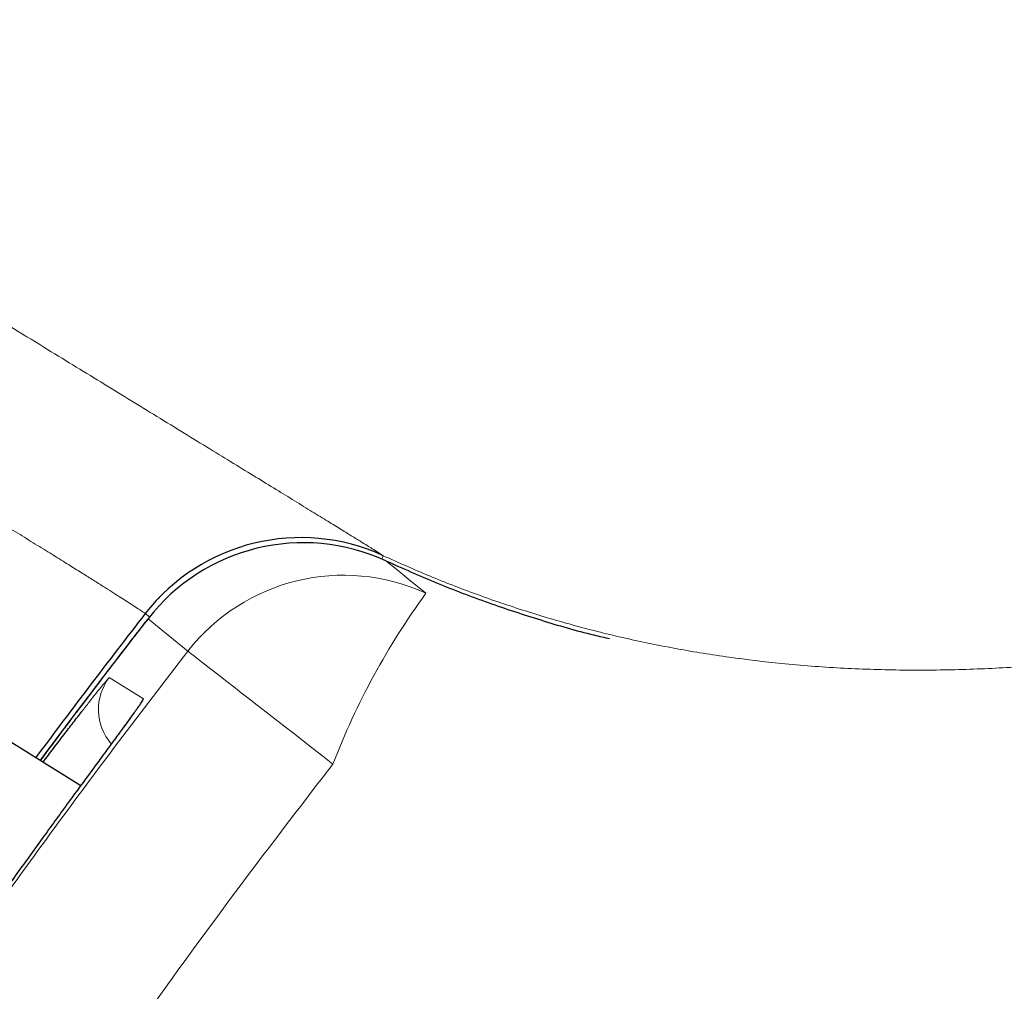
# Model space of a CAD drawing. Header units: millimetres. Extents: x 8 to 717, y 12 to 440.
# Tile 90 of 159: x 89.64 to 93.39, y 405.33 to 409.02. Entities that reach past the tile are written whole.
import ezdxf

# ---------------------------------------------------------------- set-up
doc = ezdxf.new("R2010")
doc.units = ezdxf.units.MM

msp = doc.modelspace()

# ---------------------------------------------------------------- linework, layer by layer
at = {"color": 7, "linetype": 'Continuous', "lineweight": 30}
for p, q in [((85.8676, 408.6134), (89.8762, 406.1086)), ((91.0276, 406.9828), (91.0276, 406.9829)), ((90.1708, 406.8191), (90.1754, 406.8244)), ((90.1216, 406.7626), (90.1216, 406.7626))]:
    msp.add_line(p, q, dxfattribs=at)
at = {"color": 252, "linetype": 'Continuous', "lineweight": 0}
for p, q in [((91.0219, 406.9706), (91.0276, 406.9829)), ((90.1216, 406.7626), (90.1375, 406.7502)), ((90.1322, 406.7434), (90.1321, 406.7434)), ((89.9847, 406.5195), (90.1154, 406.4381)), ((90.1154, 406.4381), (90.1026, 406.4192))]:
    msp.add_line(p, q, dxfattribs=at)
at = {"color": 252, "linetype": 'Continuous', "lineweight": 0, "flags": 128}
for points in [[(91.1899, 406.8401), (91.1249, 406.8928), (91.0786, 406.9304), (91.0377, 406.9636)], [(90.284, 406.6193), (90.2087, 406.6809), (90.1747, 406.7086), (90.1322, 406.7434)], [(90.284, 406.6193), (90.2856, 406.6181), (90.2897, 406.6149), (90.2962, 406.6098), (90.3052, 406.6029), (90.3166, 406.594), (90.3304, 406.5833), (90.3465, 406.5708), (90.3648, 406.5566), (90.3852, 406.5407), (90.4077, 406.5231), (90.4322, 406.5041), (90.4586, 406.4836), (90.4867, 406.4617), (90.5165, 406.4385), (90.5478, 406.4142), (90.5805, 406.3888), (90.6144, 406.3624), (90.6494, 406.3352), (90.6854, 406.3072), (90.7222, 406.2786), (90.7596, 406.2495), (90.7976, 406.22), (90.8358, 406.1902)]]:
    msp.add_lwpolyline(points, dxfattribs=at)
at = {"color": 7, "linetype": 'Continuous', "lineweight": 30}
for centre, radius, start, end in [((90.7134, 406.3019), 0.75, 65.2344, 142.099), ((90.7238, 406.2824), 0.75, 65.2523, 142.0776), ((113.9911, 388.18), 30.25, 142.09897, 143.40119)]:
    msp.add_arc(centre, radius, start, end, dxfattribs=at)
at = {"color": 252, "linetype": 'Continuous', "lineweight": 0}
for centre, radius, start, end in [((90.7134, 406.3019), 0.75, 65.2341, 142.099), ((90.7238, 406.2824), 0.75, 65.2543, 142.0782), ((90.8761, 406.1589), 0.75, 65.2649, 142.1288), ((93.4792, 405.1716), 2.8328, 143.9136, 158.9248), ((90.1436, 406.398), 0.2, 142.5897, 220.8589)]:
    msp.add_arc(centre, radius, start, end, dxfattribs=at)
at = {"color": 7, "linetype": 'Continuous', "lineweight": 30}
msp.add_ellipse((113.9077, 388.22), major_axis=(25.6982, -15.7479), ratio=0.999963, start_param=3.029505, end_param=3.051961, dxfattribs=at)
for points, knots in [([(92.5358, 417.3102), (92.4486, 417.1681), (92.2744, 416.8837), (92.0094, 416.4513), (91.7424, 416.0156), (91.4736, 415.5769), (91.2035, 415.1362), (90.9107, 414.6583), (90.5954, 414.1438), (90.2587, 413.5944), (89.9685, 413.1208), (89.7245, 412.7226), (89.5261, 412.3989), (89.3296, 412.0783), (89.1355, 411.7615), (88.9544, 411.466), (88.7863, 411.1916), (88.6311, 410.9384), (88.4916, 410.7108), (88.3675, 410.5082), (88.2582, 410.3299), (88.1519, 410.1563), (88.0545, 409.9974), (87.9655, 409.8522), (87.8845, 409.7201), (87.8064, 409.5925), (87.7312, 409.4699), (87.6581, 409.3505), (87.5875, 409.2354), (87.5199, 409.1251), (87.4567, 409.0219), (87.4017, 408.9321), (87.3541, 408.8545), (87.3132, 408.7878), (87.2759, 408.727), (87.2423, 408.6721), (87.2127, 408.6238), (87.1871, 408.582), (87.1655, 408.5467), (87.1473, 408.5171), (87.1384, 408.5026), (87.134, 408.4953)], [0, 0, 0, 0, 0.041896, 0.083796, 0.125702, 0.167613, 0.209525, 0.251429, 0.303583, 0.355737, 0.407889, 0.439232, 0.470582, 0.501931, 0.533273, 0.56461, 0.590907, 0.617208, 0.643503, 0.663308, 0.683112, 0.702789, 0.722466, 0.738867, 0.75528, 0.771694, 0.788102, 0.8045, 0.821708, 0.83893, 0.856149, 0.873355, 0.88752, 0.901699, 0.915883, 0.930061, 0.944225, 0.958164, 0.972112, 0.986061, 1, 1, 1, 1]), ([(91.0377, 406.9636), (91.1018, 406.935), (91.2299, 406.878), (91.4267, 406.8032), (91.6266, 406.7374), (91.781, 406.6922), (91.8693, 406.6722), (91.8892, 406.6677)], [0, 0, 0, 0, 0.232906, 0.466048, 0.69918, 0.932071, 1, 1, 1, 1]), ([(90.1321, 406.7434), (90.1014, 406.7038), (90.013, 406.5899), (89.876, 406.4107), (89.771, 406.27), (89.7223, 406.2047)], [0, 0, 0, 0, 0.2221845, 0.6390537, 1, 1, 1, 1]), ([(89.733, 406.1981), (89.7462, 406.2156), (89.7738, 406.252), (89.8121, 406.3022), (89.8479, 406.3487), (89.8705, 406.378), (89.88, 406.3902), (89.8801, 406.3903)], [0, 0, 0, 0, 0.234838, 0.489373, 0.743898, 0.99751, 1, 1, 1, 1]), ([(90.1029, 406.419), (90.1029, 406.419), (90.1031, 406.4193), (90.1024, 406.4182), (90.1007, 406.4158), (90.0974, 406.411), (90.0925, 406.404), (90.0858, 406.3946), (90.0773, 406.3829), (90.0671, 406.3688), (90.0552, 406.3524), (90.0416, 406.3339), (90.0265, 406.3133), (90.012, 406.2935), (90.002, 406.2799), (89.9981, 406.2746)], [0, 0, 0, 0, 0.001692, 0.052966, 0.114992, 0.187521, 0.268868, 0.355211, 0.445624, 0.539781, 0.636452, 0.734824, 0.834316, 0.934485, 1, 1, 1, 1]), ([(89.9995, 406.2764), (89.9917, 406.2659), (89.9734, 406.2409), (89.9402, 406.1958), (89.901, 406.1424), (89.8587, 406.0847), (89.8137, 406.0232), (89.7663, 405.9581), (89.7168, 405.8898), (89.6657, 405.8191), (89.6153, 405.749), (89.5661, 405.6804), (89.5184, 405.6135), (89.4866, 405.5686), (89.4707, 405.5462)], [0, 0, 0, 0, 0.064398, 0.151581, 0.239073, 0.326567, 0.413754, 0.501484, 0.589524, 0.677565, 0.765298, 0.843496, 0.921802, 1, 1, 1, 1])]:
    msp.add_open_spline(points, degree=3, knots=knots, dxfattribs=at)
at = {"color": 252, "linetype": 'Continuous', "lineweight": 0}
for points, knots in [([(93.3684, 417.2372), (93.3021, 417.1317), (93.1697, 416.9207), (92.9696, 416.6002), (92.7686, 416.2773), (92.5444, 415.9158), (92.2967, 415.5155), (92.0258, 415.0764), (91.7342, 414.6027), (91.4223, 414.0949), (91.0911, 413.5548), (90.8058, 413.0888), (90.5662, 412.6969), (90.3715, 412.3782), (90.1788, 412.0625), (89.9885, 411.7505), (89.8141, 411.4643), (89.6553, 411.2036), (89.5119, 410.9679), (89.3831, 410.756), (89.2684, 410.5673), (89.1675, 410.401), (89.0692, 410.239), (88.9792, 410.0906), (88.8971, 409.9551), (88.8224, 409.8318), (88.7504, 409.7128), (88.6812, 409.5984), (88.6154, 409.4895), (88.5532, 409.3866), (88.4948, 409.2899), (88.4402, 409.1994), (88.3892, 409.1148), (88.3421, 409.0367), (88.2994, 408.9659), (88.2616, 408.9032), (88.2315, 408.8531), (88.2077, 408.8137), (88.1893, 408.7832), (88.1738, 408.7575), (88.1662, 408.7449), (88.1624, 408.7386)], [0, 0, 0, 0, 0.032937, 0.065876, 0.098817, 0.131755, 0.175727, 0.219699, 0.263671, 0.317588, 0.371504, 0.425419, 0.457821, 0.49023, 0.522638, 0.555039, 0.587433, 0.613086, 0.638742, 0.664393, 0.683708, 0.703023, 0.722222, 0.741421, 0.757407, 0.773405, 0.789405, 0.805398, 0.82138, 0.837156, 0.852943, 0.868729, 0.884502, 0.900734, 0.916983, 0.93323, 0.949461, 0.962061, 0.974661, 0.987331, 1, 1, 1, 1]), ([(91.0276, 406.9829), (91.0859, 406.9568), (91.2026, 406.9046), (91.3833, 406.8347), (91.5684, 406.7713), (91.7579, 406.7155), (91.9506, 406.6674), (92.1462, 406.6274), (92.3443, 406.5954), (92.5516, 406.5707), (92.7678, 406.5541), (92.9927, 406.5466), (93.2176, 406.5482), (93.4441, 406.5587), (93.6717, 406.5777), (93.9003, 406.605), (94.128, 406.6398), (94.36, 406.6826), (94.5962, 406.7334), (94.8365, 406.7923), (95.0752, 406.8574), (95.3123, 406.9283), (95.5671, 407.0106), (95.8394, 407.1053), (96.1286, 407.2133), (96.4156, 407.3271), (96.732, 407.4592), (97.0773, 407.6108), (97.4509, 407.7828), (97.8317, 407.9652), (98.2199, 408.1573), (98.6157, 408.3585), (99.1353, 408.628), (99.7777, 408.9681), (100.5434, 409.3775), (101.208, 409.7304), (101.7729, 410.0247), (102.2369, 410.2619), (102.7035, 410.4941), (103.1726, 410.7212), (103.4881, 410.8665), (103.6459, 410.9392)], [0, 0, 0, 0, 0.0140417, 0.0281067, 0.0425741, 0.057048, 0.0715155, 0.0862185, 0.1009281, 0.1156317, 0.132102, 0.1485866, 0.1650736, 0.1815474, 0.1984093, 0.2152809, 0.2321549, 0.24902, 0.26714, 0.2852684, 0.3034022, 0.3215355, 0.3396598, 0.3622777, 0.3849007, 0.4075256, 0.4301461, 0.4602841, 0.4904251, 0.5205648, 0.5530993, 0.585635, 0.6181703, 0.6817972, 0.7454249, 0.8090521, 0.8472412, 0.8854345, 0.9236268, 0.9618151, 1, 1, 1, 1]), ([(88.2061, 408.7119), (88.2641, 408.6764), (88.3802, 408.6055), (88.5541, 408.4993), (88.7273, 408.3935), (88.8907, 408.2936), (89.0441, 408.1998), (89.1876, 408.1121), (89.3292, 408.0254), (89.4685, 407.9402), (89.6045, 407.8569), (89.7305, 407.7798), (89.8464, 407.7088), (89.9527, 407.6436), (90.0553, 407.5809), (90.1574, 407.5183), (90.258, 407.4566), (90.3562, 407.3964), (90.4481, 407.3401), (90.5332, 407.2879), (90.6112, 407.2401), (90.684, 407.1955), (90.7505, 407.1546), (90.8106, 407.1177), (90.8627, 407.0857), (90.9069, 407.0584), (90.941, 407.0374), (90.9669, 407.0213), (90.9841, 407.0107), (90.9989, 407.0014), (91.0112, 406.9937), (91.021, 406.9874), (91.0263, 406.9839), (91.0272, 406.9832), (91.0276, 406.9829)], [0, 0, 0, 0, 0.038399, 0.076834, 0.115261, 0.15365, 0.1862, 0.218847, 0.251525, 0.284181, 0.316779, 0.349297, 0.377102, 0.404948, 0.432791, 0.460592, 0.49166, 0.522844, 0.554093, 0.585349, 0.61655, 0.647629, 0.681474, 0.715395, 0.749357, 0.783308, 0.817178, 0.84391, 0.870642, 0.887565, 0.917056, 0.946556, 0.976049, 1, 1, 1, 1]), ([(87.8613, 408.1477), (87.9111, 408.1173), (88.0107, 408.0566), (88.1603, 407.9657), (88.3098, 407.8748), (88.4479, 407.791), (88.574, 407.7144), (88.6883, 407.6452), (88.802, 407.5763), (88.9147, 407.508), (89.0259, 407.4406), (89.1266, 407.3796), (89.217, 407.3247), (89.298, 407.2755), (89.3763, 407.2278), (89.4538, 407.1806), (89.5295, 407.1343), (89.6026, 407.0895), (89.6716, 407.047), (89.7361, 407.0072), (89.7957, 406.9702), (89.8484, 406.9374), (89.8946, 406.9084), (89.935, 406.883), (89.9711, 406.8603), (90.0029, 406.8401), (90.0306, 406.8225), (90.0579, 406.805), (90.0826, 406.789), (90.1025, 406.776), (90.1153, 406.7674), (90.1209, 406.7635), (90.1216, 406.7626), (90.1216, 406.7626), (90.1216, 406.7626)], [0, 0, 0, 0, 0.040804, 0.081606, 0.122704, 0.163799, 0.195869, 0.227953, 0.260016, 0.292838, 0.325683, 0.358496, 0.38455, 0.410604, 0.436966, 0.463328, 0.492, 0.5207, 0.549373, 0.579092, 0.608841, 0.638565, 0.666204, 0.693863, 0.721506, 0.749718, 0.777946, 0.806162, 0.847876, 0.889593, 0.931708, 0.973825, 0.999986, 1, 1, 1, 1]), ([(86.7889, 400.9158), (86.8373, 401.0182), (86.9343, 401.2231), (87.084, 401.5284), (87.237, 401.8322), (87.4104, 402.1667), (87.6054, 402.5314), (87.8237, 402.9251), (88.0478, 403.3156), (88.278, 403.7031), (88.5142, 404.0876), (88.7565, 404.4689), (89.0044, 404.8466), (89.2546, 405.2155), (89.5067, 405.5757), (89.7605, 405.9274), (90.0191, 406.2757), (90.1957, 406.5048), (90.284, 406.6193)], [0, 0, 0, 0, 0.050721, 0.101442, 0.152189, 0.202936, 0.270091, 0.337253, 0.404415, 0.47157, 0.538966, 0.606369, 0.673773, 0.741168, 0.80585, 0.870531, 0.935265, 1, 1, 1, 1]), ([(89.8801, 406.3903), (89.8897, 406.4026), (89.909, 406.4273), (89.9328, 406.4574), (89.9527, 406.4822), (89.9672, 406.5001), (89.977, 406.5117), (89.9831, 406.5185), (89.9842, 406.5192), (89.9847, 406.5195)], [0, 0, 0, 0, 0.150751, 0.303557, 0.456358, 0.608604, 0.739011, 0.869594, 1, 1, 1, 1]), ([(90.1154, 406.4381), (90.1152, 406.4374), (90.1147, 406.4359), (90.108, 406.4258), (90.097, 406.4101), (90.0814, 406.3884), (90.0613, 406.3608), (90.0367, 406.3271), (90.0159, 406.2988), (90.0023, 406.2802), (89.9995, 406.2764)], [0, 0, 0, 0, 0.137425, 0.275348, 0.413273, 0.550701, 0.688299, 0.826391, 0.964487, 1, 1, 1, 1]), ([(90.8358, 406.1902), (90.7258, 406.0471), (90.5056, 405.7609), (90.1854, 405.324), (89.8728, 404.8816), (89.5682, 404.433), (89.2715, 403.9784), (88.9836, 403.5189), (88.7048, 403.0552), (88.4329, 402.5835), (88.1676, 402.1028), (87.9092, 401.6132), (87.66, 401.1187), (87.5001, 400.786), (87.4217, 400.619), (87.4217, 400.6189)], [0, 0, 0, 0, 0.082715, 0.165444, 0.248173, 0.330888, 0.413891, 0.496895, 0.579335, 0.661775, 0.746322, 0.830883, 0.915445, 0.999991, 1, 1, 1, 1])]:
    msp.add_open_spline(points, degree=3, knots=knots, dxfattribs=at)

doc.saveas('drawing.dxf')
